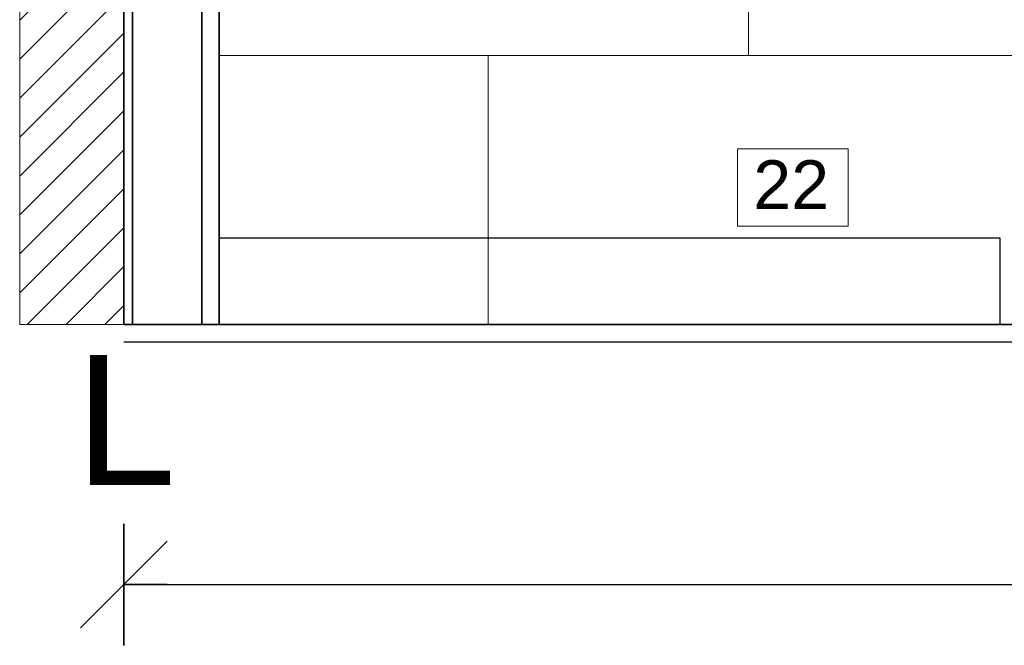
# Model space of a CAD drawing. Header units: millimetres. Extents: x 15214 to 140083, y -437840 to -79279.
# Tile 33 of 64: x 36692 to 36805, y -198447 to -198374. Entities that reach past the tile are written whole.
import ezdxf

# ---------------------------------------------------------------- set-up
doc = ezdxf.new("R2010")
doc.units = ezdxf.units.MM
doc.layers.get('0').update_dxf_attribs({"lineweight": 0})
for name, color, linetype, lineweight in [('0-ZABUDOWA GK-MDF', 54, 'Continuous', 35), ('0_LEGENDA', 253, 'Continuous', 13), ('1_POSADZKA PODZIAŁY', 151, 'Continuous', 0), ('Hatch', 4, 'Continuous', 5), ('Istn-sciany', 3, 'Continuous', 30), ('Sciany', 2, 'Continuous', 35), ('WYMIAROWANIE', 1, 'Continuous', 13)]:
    doc.layers.add(name, color=color, linetype=linetype, lineweight=lineweight)
doc.layers.add('AS_ opisy', color=7, linetype='Continuous')
doc.layers.add('C-wypos-sanitarne', color=1, linetype='Continuous')
doc.styles.add('ROMANS07', font='arial.ttf')
doc.styles.add('TXT', font='simplex.shx')
doc.dimstyles.new('DIM50', dxfattribs={"dimscale": 5, "dimtxt": 2, "dimasz": 1, "dimexe": 0, "dimexo": 0, "dimgap": 0.5, "dimtad": 1, "dimdec": 4, "dimrnd": 0.5, "dimdsep": 46, "dimtxsty": 'TXT', "dimblk": 'TICK1', "dimblk1": 'TICK1', "dimblk2": 'TICK1', "dimsah": 1, "dimcen": 0, "dimse1": 1, "dimse2": 1, "dimclrd": 1, "dimclre": 7, "dimclrt": 9, "dimadec": 0, "dimazin": 0, "dimtfac": 1, "dimtdec": 4, "dimtmove": 2, "dimatfit": 3, "dimldrblk": 'TICK1', "dimfxl": 1, "dimtolj": 1, "dimarcsym": 0})

# ---------------------------------------------------------------- blocks, each defined once
blk = doc.blocks.new('TICK1')
at = {"color": 0}
for p, q in [((0, -1.4), (0, 1.4)), ((0, 0), (-1, 0))]:
    blk.add_line(p, q, dxfattribs=at)
at = {"color": 2}
blk.add_line((-1, -1), (1, 1), dxfattribs=at)
blk = doc.blocks.new('*D1471')
at = {"layer": 'DEFPOINTS', "color": 0, "transparency": 16777216}
for p in [(36703.62, -198409.55), (37094.62, -198409.55), (37094.62, -198439.55)]:
    blk.add_point(p, dxfattribs=at)
at = {"layer": 'Sciany', "color": 1, "lineweight": -2, "transparency": 16777216}
blk.add_line((36708.62, -198439.55), (37089.62, -198439.55), dxfattribs=at)
at = {"layer": 'Sciany', "color": 1, "lineweight": -2, "transparency": 16777216, "xscale": 5, "yscale": 5, "zscale": 5, "rotation": 180}
blk.add_blockref('TICK1', (36703.62, -198439.55), dxfattribs=at)
at = {"layer": 'Sciany', "color": 1, "lineweight": -2, "transparency": 16777216, "xscale": 5, "yscale": 5, "zscale": 5}
blk.add_blockref('TICK1', (37094.62, -198439.55), dxfattribs=at)
at = {"layer": 'Sciany', "color": 9, "transparency": 16777216, "insert": (36899.12, -198432.05), "char_height": 10, "attachment_point": 5, "style": 'TXT'}
blk.add_mtext('\\A1;391', dxfattribs=at)

msp = doc.modelspace()

# ---------------------------------------------------------------- hatches: boundary and pattern name
at = {"layer": 'Hatch'}
h = msp.add_hatch(dxfattribs=at)
h.set_pattern_fill('ANSI31', color=256)
h.set_pattern_definition([(45, (-23374.946, -3769.959), (-2.24506403, 2.24506403), [])])
h.paths.add_polyline_path([(36691.6213, -198409.54718), (36703.6213, -198409.54718), (36703.6213, -198133.54718), (36691.6213, -198133.54718)])

# ---------------------------------------------------------------- linework, layer by layer
at = {"layer": '0-ZABUDOWA GK-MDF'}
for points in [[(36712.6213, -198409.54718), (36712.6213, -198133.54718)], [(36714.6213, -198409.54718), (36714.6213, -198133.54718)]]:
    msp.add_lwpolyline(points, dxfattribs=at)
at = {"layer": '0_LEGENDA', "color": 7}
msp.add_lwpolyline([(36774.38458, -198389.2936), (36787.13428, -198389.2936), (36787.13428, -198398.21987), (36774.38458, -198398.21987)], dxfattribs=at)
msp.add_lwpolyline([(36774.38458, -198398.21987), (36787.13428, -198398.21987), (36787.13428, -198389.2936), (36774.38458, -198389.2936)], close=True, dxfattribs=at)
at = {"layer": '1_POSADZKA PODZIAŁY', "linetype": 'Continuous'}
msp.add_lwpolyline([(36714.6213, -198172.54718), (36912.6213, -198172.54718), (36912.6213, -198409.54718), (36714.6213, -198409.54718)], close=True, dxfattribs=at)
for points in [[(36775.6213, -198378.54718), (36775.6213, -198347.54718)], [(36714.6213, -198378.54718), (36912.6213, -198378.54718)], [(36745.6213, -198409.54718), (36745.6213, -198378.54718)]]:
    msp.add_lwpolyline(points, dxfattribs=at)
at = {"layer": 'C-wypos-sanitarne'}
msp.add_lwpolyline([(36714.6213, -198399.54718), (36804.6213, -198399.54718), (36804.6213, -198409.54718), (36714.6213, -198409.54718)], close=True, dxfattribs=at)
at = {"layer": 'Istn-sciany'}
msp.add_lwpolyline([(36703.6213, -198411.54718), (37094.6213, -198411.54718)], dxfattribs=at)
at = {"layer": 'Sciany'}
for points in [[(36703.6213, -198409.54718), (36703.6213, -198133.54718)], [(36704.6213, -198409.54718), (36704.6213, -198133.54718)], [(36703.6213, -198409.54718), (37094.6213, -198409.54718)]]:
    msp.add_lwpolyline(points, dxfattribs=at)
at = {"layer": 'WYMIAROWANIE'}
msp.add_lwpolyline([(36691.6213, -198409.54718), (36703.6213, -198409.54718), (36703.6213, -198133.54718), (36691.6213, -198133.54718)], close=True, dxfattribs=at)

# ---------------------------------------------------------------- texts
at = {"layer": '0_LEGENDA', "color": 7, "insert": (36784.92259, -198390.62614), "char_height": 7.5, "width": 10.9940302, "attachment_point": 3, "style": 'ROMANS07'}
msp.add_mtext('{\\H0.75x;22}', dxfattribs=at)
at = {"layer": 'AS_ opisy', "insert": (36697.99625, -198413.0552), "char_height": 15, "attachment_point": 1, "style": 'TXT'}
msp.add_mtext_dynamic_manual_height_columns('{\\fArial|b0|i0|c238|p34;L}', width=15, gutter_width=75, heights=[15], dxfattribs=at)

# ---------------------------------------------------------------- dimensions: what is measured, and where the dimension line sits
at = {"layer": 'Sciany'}
dim = msp.add_linear_dim(base=(37094.6213, -198439.54718), p1=(36703.6213, -198409.54718), p2=(37094.6213, -198409.54718), dimstyle='DIM50', override={"dimfxl": 0}, dxfattribs=at)
dim.commit()
dim.dimension.update_dxf_attribs({"geometry": '*D1471', "text_midpoint": (36899.1213, -198432.04718)})

doc.saveas('drawing.dxf')
